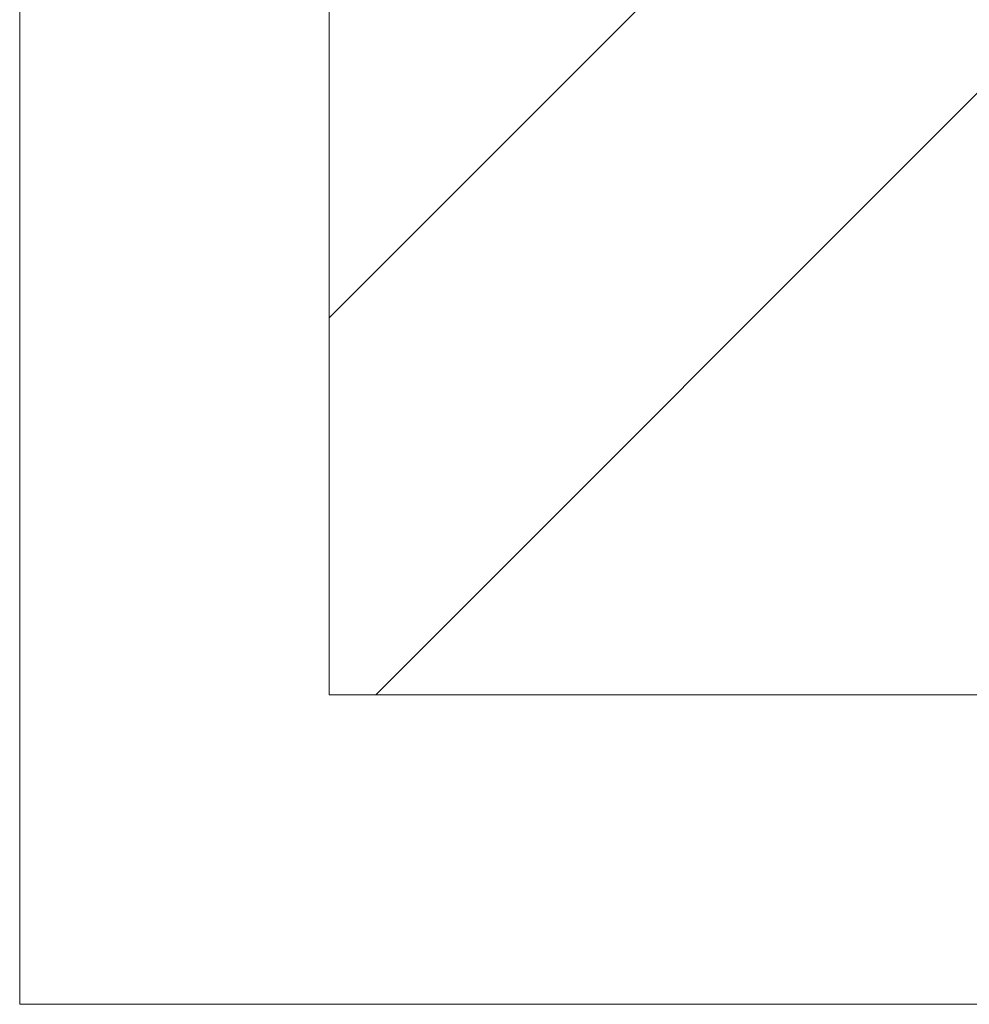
# Model space of a CAD drawing. Header units: millimetres. Extents: x -21522 to 71342, y -39668 to 2056.
# Tile 16 of 256: x -4573 to -4484, y -33121 to -33028. Entities that reach past the tile are written whole.
import ezdxf

# ---------------------------------------------------------------- set-up
doc = ezdxf.new("R2010")
doc.units = ezdxf.units.MM
doc.layers.add('A-WALL', color=113, linetype='Continuous', lineweight=13)
doc.layers.add('A-WALL-PATT', color=111, linetype='Continuous', lineweight=13)
pattern_1 = [(45, (0, 0), (-112.2532, 112.2532), []), (45, (39.69, 0), (0, 224.5064), []), (45, (-39.69, 0), (0, 224.5064), [])]

msp = doc.modelspace()

# ---------------------------------------------------------------- hatches: boundary and pattern name
at = {"layer": 'A-WALL-PATT'}
h = msp.add_hatch(dxfattribs=at)
h.set_pattern_fill('FP_1', color=30, style=0, pattern_type=2)
h.set_pattern_definition(pattern_1)
h.paths.add_polyline_path([(-4544.011, -33091.625), (-4484.011, -33031.625), (-4484.011, -24626.668), (-4544.011, -24626.668), (-4544.011, -32613.078)])
h = msp.add_hatch(dxfattribs=at)
h.set_pattern_fill('FP_1', color=30, style=0, pattern_type=2)
h.set_pattern_definition(pattern_1)
h.paths.add_polyline_path([(9759.971, -33091.625), (9759.971, -33076.625), (9827.471, -33076.625), (9827.471, -33075.625), (9828.971, -33075.625), (9828.971, -33031.625), (7320.994, -33031.625), (7320.994, -33091.625), (9725.96, -33091.625)])
h.paths.add_polyline_path([(10897.971, -33091.625), (13364.734, -33091.625), (13364.734, -33031.625), (10828.971, -33031.625), (10828.971, -33075.625), (10830.471, -33075.625), (10830.471, -33076.625), (10897.971, -33076.625)])
h.paths.add_polyline_path([(3974.482, -33091.625), (5422.994, -33091.625), (5422.994, -33031.625), (3905.482, -33031.625), (3905.482, -33075.625), (3906.982, -33075.625), (3906.982, -33076.625), (3974.482, -33076.625)])
h.paths.add_polyline_path([(77.853, -33091.625), (836.482, -33091.625), (836.482, -33076.625), (903.982, -33076.625), (903.982, -33075.625), (905.482, -33075.625), (905.482, -33031.625), (8.853, -33031.625), (8.853, -33075.625), (10.353, -33075.625), (10.353, -33076.625), (77.853, -33076.625)])
h.paths.add_polyline_path([(-3275.303, -33091.625), (-3060.147, -33091.625), (-3060.147, -33076.625), (-2992.647, -33076.625), (-2992.647, -33075.625), (-2991.147, -33075.625), (-2991.147, -33031.625), (-4484.011, -33031.625), (-4544.011, -33091.625), (-4187.672, -33091.625)])

# ---------------------------------------------------------------- linework, layer by layer
at = {"layer": 'A-WALL', "color": 30}
for p, q in [((-4573.011, -24597.668), (-4573.011, -33120.625)), ((-4544.011, -24626.668), (-4544.011, -33091.625)), ((-4544.011, -33091.625), (-3060.147, -33091.625)), ((-4573.011, -33120.625), (-3060.147, -33120.625))]:
    msp.add_line(p, q, dxfattribs=at)

doc.saveas('drawing.dxf')
